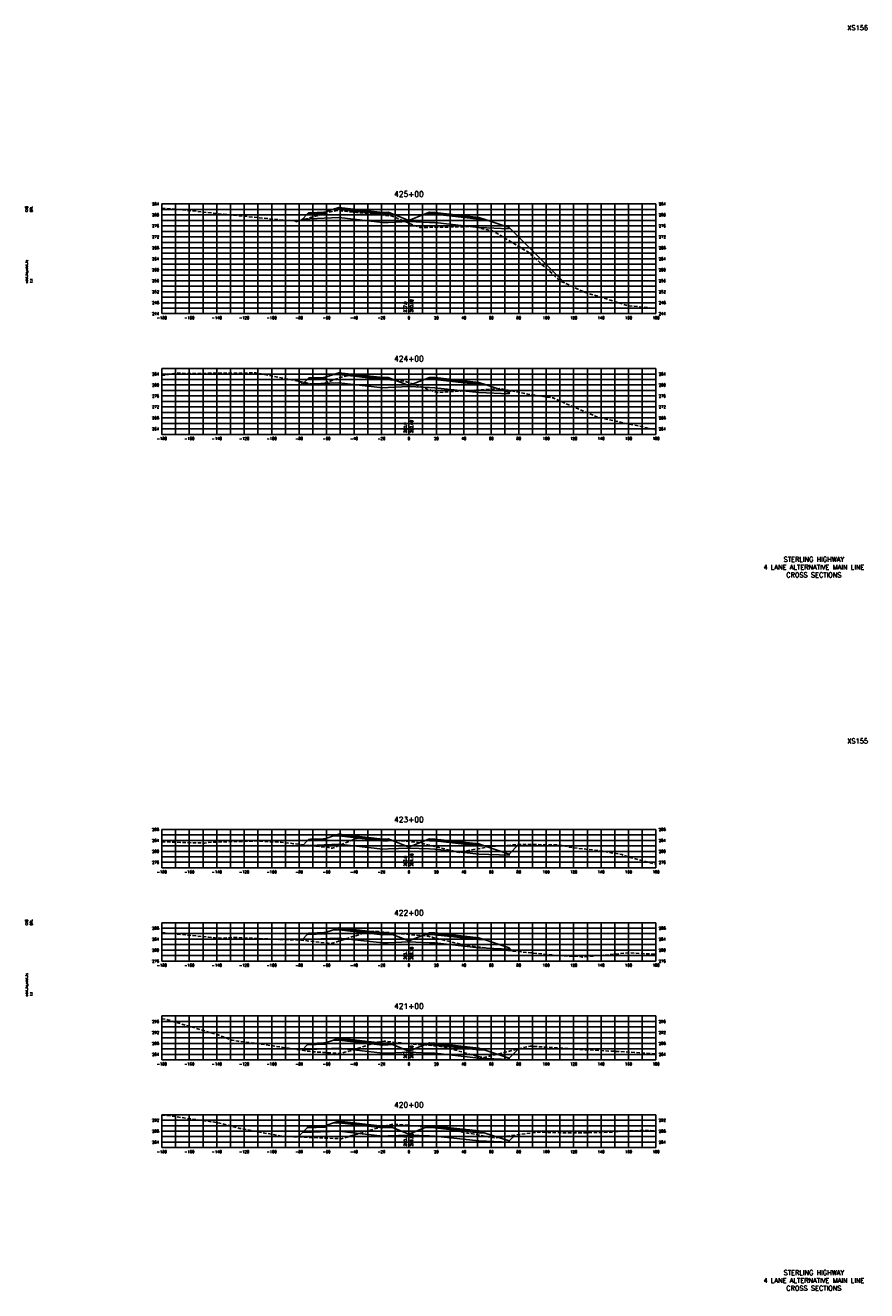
# Model space of a CAD drawing. Extents: x 37 to 9410, y 16 to 8218.
# Tile 90 of 110: x 6607 to 7220, y 5216 to 6138. Entities that reach past the tile are written whole.
import ezdxf
from ezdxf.enums import TextEntityAlignment as Align

# ---------------------------------------------------------------- set-up
doc = ezdxf.new("R2010")
doc.units = 0
doc.header["$LTSCALE"] = 20
doc.header["$MEASUREMENT"] = 0
doc.linetypes.add('HIDDEN_050%', pattern=[0.1875, 0.125, -0.0625])
for name, color, linetype in [('S-AT-TXT175', 6, 'Continuous'), ('S-AT-TXT80', 1, 'Continuous'), ('XDATUM', 3, 'Continuous'), ('XEG', 1, 'HIDDEN_050%'), ('XFG', 2, 'Continuous'), ('XGRID', 251, 'Continuous'), ('XGRIDT', 2, 'Continuous'), ('XREF-BORDER', 7, 'Continuous')]:
    doc.layers.add(name, color=color, linetype=linetype)
doc.styles.add('L100', font='simplex.shx', dxfattribs={"height": 2})
doc.styles.add('L175', font='ROMANSM.shx', dxfattribs={"height": 3.5})
doc.styles.add('L80', font='ROMANSM.shx', dxfattribs={"height": 1.6})

# ---------------------------------------------------------------- blocks, each defined once
blk = doc.blocks.new('03025_00_att1')
at = {"layer": 'S-AT-TXT175', "style": 'L175'}
for tag, p in [('NUM', (32.402, 20.822)), ('LINE1', (30.64, 1.444)), ('LINE2', (30.64, 1.161)), ('LINE3', (30.64, 0.877))]:
    blk.add_attdef(tag, text='', height=0.175, dxfattribs=at).set_placement(p, align=Align.CENTER)
at = {"layer": 'S-AT-TXT80', "style": 'L80'}
for tag, p in [('DESIGNED', (2.094, 14.201)), ('CHECKED', (2.265, 14.201)), ('DRAFTED', (2.436, 14.201)), ('PCTB', (2.094, 11.605)), ('PSCALE', (2.265, 11.605)), ('PVIEW', (2.436, 11.605))]:
    blk.add_attdef(tag, p, '', height=0.08, rotation=90, dxfattribs=at)

msp = doc.modelspace()

# ---------------------------------------------------------------- linework, layer by layer
at = {"layer": 'XDATUM', "flags": 128}
for points in [[(6807.6, 5996.08), (6808.46, 5996.94), (6835.05, 5998), (6867.05, 5994.42), (6871.05, 5994.58), (6886.05, 5995.18), (6901.05, 5994.58), (6905.05, 5994.42), (6937.05, 5990.84), (6959.05, 5989.96), (6959.05, 5990.84), (6999.52, 5950.37)], [(6806.46, 5878.54), (6808.46, 5876.54), (6835.05, 5877.6), (6867.05, 5874.02), (6871.05, 5874.18), (6886.05, 5874.78), (6901.05, 5874.18), (6905.05, 5874.02), (6937.05, 5870.44), (6959.05, 5869.56), (6959.05, 5870.44), (6960.37, 5871.76)], [(6807.6, 5540.99), (6808.46, 5540.14), (6835.05, 5541.2), (6867.05, 5537.62), (6871.05, 5537.78), (6886.05, 5538.38), (6901.05, 5537.78), (6905.05, 5537.62), (6937.05, 5534.04), (6959.05, 5533.16), (6959.05, 5534.04), (6965.94, 5540.93)], [(6807.97, 5471.25), (6808.46, 5471.74), (6835.05, 5472.8), (6867.05, 5469.22), (6871.05, 5469.38), (6886.05, 5469.98), (6901.05, 5469.38), (6905.05, 5469.22), (6937.05, 5465.64), (6959.05, 5464.76), (6959.05, 5465.64), (6961.41, 5463.28)], [(6808.12, 5391), (6808.46, 5391.34), (6835.05, 5392.4), (6867.05, 5388.82), (6871.05, 5388.98), (6886.05, 5389.58), (6901.05, 5388.98), (6905.05, 5388.82), (6937.05, 5385.24), (6959.05, 5384.36), (6959.05, 5385.24), (6965.81, 5392)], [(6805.35, 5327.83), (6808.46, 5330.94), (6835.05, 5332), (6867.05, 5328.42), (6871.05, 5328.58), (6886.05, 5329.18), (6901.05, 5328.58), (6905.05, 5328.42), (6937.05, 5324.84), (6959.05, 5323.96), (6959.05, 5324.84), (6963.34, 5329.14)]]:
    msp.add_lwpolyline(points, dxfattribs=at)
at = {"layer": 'XEG', "flags": 128}
for points in [[(6706.05, 6004.94), (6720.67, 6003.75), (6750.89, 6000.49), (6795.44, 5996.1), (6803.22, 5995.57), (6803.64, 5994.94), (6823.29, 6000.62), (6828.04, 6002), (6830.04, 6002.57), (6834.1, 6003.12), (6834.44, 6003.17), (6853.04, 6001.2), (6853.82, 6001.12), (6854.54, 6001.05), (6873.87, 5999.14), (6873.9, 5999.12), (6875.92, 5998.14), (6886.05, 5994), (6887.06, 5993.59), (6893.84, 5990.83), (6895.69, 5990.82), (6932.44, 5991.49), (6947.18, 5988.28), (6972.92, 5972.93), (6996.26, 5951.9), (7013.4, 5943.9), (7045.33, 5933.89), (7066.05, 5931.88)], [(6706.05, 5882.86), (6717.04, 5884.71), (6724.82, 5884.43), (6738.37, 5884.49), (6774.55, 5884.79), (6816.12, 5876.64), (6820.71, 5875.86), (6822, 5876.33), (6837.83, 5882.07), (6838.17, 5882.11), (6842.9, 5882.9), (6843.93, 5882.79), (6862.61, 5880.87), (6863.1, 5880.82), (6878.38, 5879.19), (6882.26, 5878.78), (6882.39, 5878.77), (6885.72, 5877.86), (6885.76, 5877.85), (6886.01, 5877.77), (6886.05, 5877.76), (6906.65, 5870.49), (6908.36, 5870.62), (6923.72, 5871.52), (6951.93, 5873.45), (6973.45, 5869.14), (6991.08, 5866.54), (7023.17, 5852.61), (7056.34, 5845.41), (7066.05, 5843.25)], [(6706.05, 5543.02), (6720.56, 5542.51), (6737.05, 5542.06), (6742.48, 5542.66), (6775.06, 5543.57), (6793.03, 5542.61), (6827.78, 5538.75), (6830.2, 5538.23), (6847.46, 5545.35), (6847.53, 5545.38), (6847.56, 5545.39), (6847.57, 5545.39), (6848.42, 5545.55), (6851.89, 5546.18), (6851.99, 5546.19), (6869.94, 5544.37), (6871.63, 5544.22), (6886.05, 5543.19), (6890.03, 5542.9), (6891.39, 5542.8), (6895.24, 5541.91), (6895.53, 5541.85), (6897.64, 5541.28), (6900.73, 5540.54), (6922.37, 5535.28), (6925.96, 5536.03), (6944.67, 5539.38), (6965.12, 5540.93), (6995.21, 5540.83), (7003.13, 5539), (7027.15, 5536.19), (7041.14, 5533.61), (7045.76, 5531.98), (7066.05, 5526.59)], [(6706.05, 5476.85), (6739.98, 5473.42), (6744.86, 5472.84), (6748.41, 5472.7), (6754.78, 5472.98), (6759.06, 5473.17), (6795.23, 5471.65), (6806.33, 5471.45), (6827.19, 5468.99), (6829.4, 5468.76), (6847.32, 5474.53), (6855.75, 5477.15), (6855.88, 5477.17), (6860.78, 5477.84), (6861.65, 5477.75), (6880.13, 5475.88), (6886.05, 5475.37), (6898.08, 5474.32), (6900.05, 5474.15), (6903.12, 5473.38), (6903.5, 5473.31), (6906.02, 5472.59), (6929.17, 5467.09), (6932.4, 5466.88), (6960.98, 5463.32), (7001.93, 5459.45), (7009.55, 5459.52), (7012.54, 5458.92), (7046.6, 5462.04), (7064.09, 5461.02), (7066.05, 5460.91)], [(6706.05, 5413.93), (6708.87, 5413.6), (6746.98, 5402.19), (6757.04, 5398.33), (6761.62, 5397.53), (6773.89, 5396.2), (6814.38, 5390.04), (6836.29, 5388.61), (6836.45, 5388.6), (6839.45, 5389.53), (6863.33, 5396.9), (6863.47, 5396.92), (6867.92, 5397.61), (6868.88, 5397.52), (6886.05, 5395.83), (6887.73, 5395.66), (6905.44, 5394.19), (6907.49, 5394.02), (6910.97, 5393.5), (6911.51, 5393.43), (6936.19, 5386.51), (6940.27, 5385.66), (6941.62, 5385.85), (6972.66, 5393.74), (6974.45, 5394.01), (6978.4, 5393.69), (7025.41, 5390.72), (7046.93, 5389.67), (7066.05, 5388.35)], [(6706.05, 5343.41), (6708.64, 5343.64), (6748.34, 5337.96), (6762.82, 5334.04), (6793.41, 5328.35), (6817.01, 5327.33), (6835.56, 5326.58), (6837.04, 5326.5), (6850.61, 5330.53), (6870.58, 5336.41), (6870.79, 5336.45), (6875.05, 5337.21), (6876.41, 5337.09), (6886.05, 5336.23), (6894.66, 5335.45), (6911.96, 5333.88), (6914.38, 5333.65), (6918.51, 5332.62), (6919.06, 5332.43), (6943.83, 5327.91), (6948.8, 5327), (6959.93, 5328.68), (6979.58, 5331.29), (7006.79, 5330.7), (7033.77, 5331.25), (7042.35, 5332.08), (7058.74, 5332.49), (7066.05, 5332.25)]]:
    msp.add_lwpolyline(points, dxfattribs=at)
at = {"layer": 'XFG', "flags": 128}
for points in [[(6808.46, 5996.94), (6808.46, 5996.94), (6807.6, 5996.08)], [(6886.05, 5995.92), (6874.1, 6000.7), (6871.05, 6000.58), (6867.05, 6000.42), (6835.05, 6004), (6830.48, 6003.82), (6825.05, 6002.01), (6825.05, 6001.01), (6812.01, 6000.49), (6808.46, 5996.94), (6835.05, 5998), (6867.05, 5994.42), (6871.05, 5994.58), (6886.05, 5995.18), (6886.05, 5995.92)], [(6825.05, 6002.01), (6824.05, 6001.97), (6824.05, 6001.63), (6814.05, 6001.23), (6814.05, 6001.57), (6813.05, 6001.53), (6812.01, 6000.49), (6825.05, 6001.01), (6825.05, 6002.01)], [(6824.05, 6001.97), (6814.05, 6001.57), (6814.05, 6001.23), (6824.05, 6001.63), (6824.05, 6001.97)], [(6871.05, 6000.92), (6867.05, 6000.76), (6835.05, 6004.34), (6835.05, 6005.34), (6830.48, 6003.82), (6835.05, 6004), (6867.05, 6000.42), (6871.05, 6000.58), (6874.1, 6000.7), (6871.05, 6001.92), (6871.05, 6000.92)], [(6871.05, 6001.92), (6867.05, 6001.76), (6835.05, 6005.34), (6835.05, 6005), (6867.05, 6001.42), (6871.05, 6001.58), (6871.05, 6001.92)], [(6871.05, 6001.58), (6867.05, 6001.42), (6835.05, 6005), (6835.05, 6004.34), (6867.05, 6000.76), (6871.05, 6000.92), (6871.05, 6001.58)], [(6886.05, 5995.92), (6898, 6000.7), (6901.05, 6000.58), (6905.05, 6000.42), (6937.05, 5996.84), (6941.62, 5996.65), (6959.05, 5990.84), (6959.05, 5989.96), (6937.05, 5990.84), (6905.05, 5994.42), (6901.05, 5994.58), (6886.05, 5995.18)], [(6901.05, 6001.92), (6898, 6000.7), (6901.05, 6000.58), (6905.05, 6000.42), (6937.05, 5996.84), (6941.62, 5996.65), (6937.05, 5998.18), (6937.05, 5997.18), (6905.05, 6000.76), (6901.05, 6000.92), (6901.05, 6001.92)], [(6901.05, 6001.92), (6901.05, 6001.58), (6905.05, 6001.42), (6937.05, 5997.84), (6937.05, 5998.18), (6905.05, 6001.76), (6901.05, 6001.92)], [(6901.05, 6001.58), (6901.05, 6000.92), (6905.05, 6000.76), (6937.05, 5997.18), (6937.05, 5997.84), (6905.05, 6001.42), (6901.05, 6001.58)], [(6959.05, 5990.84), (6959.05, 5990.84), (6999.52, 5950.37)], [(6808.46, 5876.54), (6808.46, 5876.54), (6806.46, 5878.54)], [(6886.05, 5875.52), (6874.1, 5880.3), (6871.05, 5880.18), (6867.05, 5880.02), (6835.05, 5883.6), (6830.48, 5883.42), (6825.05, 5881.61), (6825.05, 5880.61), (6812.01, 5880.09), (6808.46, 5876.54), (6835.05, 5877.6), (6867.05, 5874.02), (6871.05, 5874.18), (6886.05, 5874.78), (6886.05, 5875.52)], [(6825.05, 5881.61), (6824.05, 5881.57), (6824.05, 5881.23), (6814.05, 5880.83), (6814.05, 5881.17), (6813.05, 5881.13), (6812.01, 5880.09), (6825.05, 5880.61), (6825.05, 5881.61)], [(6824.05, 5881.57), (6814.05, 5881.17), (6814.05, 5880.83), (6824.05, 5881.23), (6824.05, 5881.57)], [(6871.05, 5880.52), (6867.05, 5880.36), (6835.05, 5883.94), (6835.05, 5884.94), (6830.48, 5883.42), (6835.05, 5883.6), (6867.05, 5880.02), (6871.05, 5880.18), (6874.1, 5880.3), (6871.05, 5881.52), (6871.05, 5880.52)], [(6871.05, 5881.52), (6867.05, 5881.36), (6835.05, 5884.94), (6835.05, 5884.6), (6867.05, 5881.02), (6871.05, 5881.18), (6871.05, 5881.52)], [(6871.05, 5881.18), (6867.05, 5881.02), (6835.05, 5884.6), (6835.05, 5883.94), (6867.05, 5880.36), (6871.05, 5880.52), (6871.05, 5881.18)], [(6886.05, 5875.52), (6898, 5880.3), (6901.05, 5880.18), (6905.05, 5880.02), (6937.05, 5876.44), (6941.62, 5876.25), (6959.05, 5870.44), (6959.05, 5869.56), (6937.05, 5870.44), (6905.05, 5874.02), (6901.05, 5874.18), (6886.05, 5874.78)], [(6901.05, 5881.52), (6898, 5880.3), (6901.05, 5880.18), (6905.05, 5880.02), (6937.05, 5876.44), (6941.62, 5876.25), (6937.05, 5877.78), (6937.05, 5876.78), (6905.05, 5880.36), (6901.05, 5880.52), (6901.05, 5881.52)], [(6901.05, 5881.52), (6901.05, 5881.18), (6905.05, 5881.02), (6937.05, 5877.44), (6937.05, 5877.78), (6905.05, 5881.36), (6901.05, 5881.52)], [(6901.05, 5881.18), (6901.05, 5880.52), (6905.05, 5880.36), (6937.05, 5876.78), (6937.05, 5877.44), (6905.05, 5881.02), (6901.05, 5881.18)], [(6959.05, 5870.44), (6959.05, 5870.44), (6960.37, 5871.76)], [(6886.05, 5539.12), (6874.1, 5543.9), (6871.05, 5543.78), (6867.05, 5543.62), (6835.05, 5547.2), (6830.48, 5547.02), (6825.05, 5545.21), (6825.05, 5544.21), (6812.01, 5543.69), (6808.46, 5540.14), (6835.05, 5541.2), (6867.05, 5537.62), (6871.05, 5537.78), (6886.05, 5538.38), (6886.05, 5539.12)], [(6825.05, 5545.21), (6824.05, 5545.17), (6824.05, 5544.83), (6814.05, 5544.43), (6814.05, 5544.77), (6813.05, 5544.73), (6812.01, 5543.69), (6825.05, 5544.21), (6825.05, 5545.21)], [(6824.05, 5545.17), (6814.05, 5544.77), (6814.05, 5544.43), (6824.05, 5544.83), (6824.05, 5545.17)], [(6871.05, 5544.12), (6867.05, 5543.96), (6835.05, 5547.54), (6835.05, 5548.54), (6830.48, 5547.02), (6835.05, 5547.2), (6867.05, 5543.62), (6871.05, 5543.78), (6874.1, 5543.9), (6871.05, 5545.12), (6871.05, 5544.12)], [(6871.05, 5545.12), (6867.05, 5544.96), (6835.05, 5548.54), (6835.05, 5548.2), (6867.05, 5544.62), (6871.05, 5544.78), (6871.05, 5545.12)], [(6871.05, 5544.78), (6867.05, 5544.62), (6835.05, 5548.2), (6835.05, 5547.54), (6867.05, 5543.96), (6871.05, 5544.12), (6871.05, 5544.78)], [(6901.05, 5545.12), (6898, 5543.9), (6901.05, 5543.78), (6905.05, 5543.62), (6937.05, 5540.04), (6941.62, 5539.85), (6937.05, 5541.38), (6937.05, 5540.38), (6905.05, 5543.96), (6901.05, 5544.12), (6901.05, 5545.12)], [(6901.05, 5545.12), (6901.05, 5544.78), (6905.05, 5544.62), (6937.05, 5541.04), (6937.05, 5541.38), (6905.05, 5544.96), (6901.05, 5545.12)], [(6901.05, 5544.78), (6901.05, 5544.12), (6905.05, 5543.96), (6937.05, 5540.38), (6937.05, 5541.04), (6905.05, 5544.62), (6901.05, 5544.78)], [(6808.46, 5540.14), (6808.46, 5540.14), (6807.6, 5540.99)], [(6886.05, 5539.12), (6898, 5543.9), (6901.05, 5543.78), (6905.05, 5543.62), (6937.05, 5540.04), (6941.62, 5539.85), (6959.05, 5534.04), (6959.05, 5533.16), (6937.05, 5534.04), (6905.05, 5537.62), (6901.05, 5537.78), (6886.05, 5538.38)], [(6959.05, 5534.04), (6959.05, 5534.04), (6965.94, 5540.93)], [(6871.05, 5475.72), (6867.05, 5475.56), (6835.05, 5479.14), (6835.05, 5480.14), (6830.48, 5478.62), (6835.05, 5478.8), (6867.05, 5475.22), (6871.05, 5475.38), (6874.1, 5475.5), (6871.05, 5476.72), (6871.05, 5475.72)], [(6871.05, 5476.72), (6867.05, 5476.56), (6835.05, 5480.14), (6835.05, 5479.8), (6867.05, 5476.22), (6871.05, 5476.38), (6871.05, 5476.72)], [(6871.05, 5476.38), (6867.05, 5476.22), (6835.05, 5479.8), (6835.05, 5479.14), (6867.05, 5475.56), (6871.05, 5475.72), (6871.05, 5476.38)], [(6808.46, 5471.74), (6808.46, 5471.74), (6807.97, 5471.25)], [(6886.05, 5470.72), (6874.1, 5475.5), (6871.05, 5475.38), (6867.05, 5475.22), (6835.05, 5478.8), (6830.48, 5478.62), (6825.05, 5476.81), (6825.05, 5475.81), (6812.01, 5475.29), (6808.46, 5471.74), (6835.05, 5472.8), (6867.05, 5469.22), (6871.05, 5469.38), (6886.05, 5469.98), (6886.05, 5470.72)], [(6825.05, 5476.81), (6824.05, 5476.77), (6824.05, 5476.43), (6814.05, 5476.03), (6814.05, 5476.37), (6813.05, 5476.33), (6812.01, 5475.29), (6825.05, 5475.81), (6825.05, 5476.81)], [(6824.05, 5476.77), (6814.05, 5476.37), (6814.05, 5476.03), (6824.05, 5476.43), (6824.05, 5476.77)], [(6886.05, 5470.72), (6898, 5475.5), (6901.05, 5475.38), (6905.05, 5475.22), (6937.05, 5471.64), (6941.62, 5471.45), (6959.05, 5465.64), (6959.05, 5464.76), (6937.05, 5465.64), (6905.05, 5469.22), (6901.05, 5469.38), (6886.05, 5469.98)], [(6901.05, 5476.72), (6898, 5475.5), (6901.05, 5475.38), (6905.05, 5475.22), (6937.05, 5471.64), (6941.62, 5471.45), (6937.05, 5472.98), (6937.05, 5471.98), (6905.05, 5475.56), (6901.05, 5475.72), (6901.05, 5476.72)], [(6901.05, 5476.72), (6901.05, 5476.38), (6905.05, 5476.22), (6937.05, 5472.64), (6937.05, 5472.98), (6905.05, 5476.56), (6901.05, 5476.72)], [(6901.05, 5476.38), (6901.05, 5475.72), (6905.05, 5475.56), (6937.05, 5471.98), (6937.05, 5472.64), (6905.05, 5476.22), (6901.05, 5476.38)], [(6959.05, 5465.64), (6959.05, 5465.64), (6961.41, 5463.28)], [(6886.05, 5390.32), (6874.1, 5395.1), (6871.05, 5394.98), (6867.05, 5394.82), (6835.05, 5398.4), (6830.48, 5398.22), (6825.05, 5396.41), (6825.05, 5395.41), (6812.01, 5394.89), (6808.46, 5391.34), (6835.05, 5392.4), (6867.05, 5388.82), (6871.05, 5388.98), (6886.05, 5389.58), (6886.05, 5390.32)], [(6871.05, 5395.32), (6867.05, 5395.16), (6835.05, 5398.74), (6835.05, 5399.74), (6830.48, 5398.22), (6835.05, 5398.4), (6867.05, 5394.82), (6871.05, 5394.98), (6874.1, 5395.1), (6871.05, 5396.32), (6871.05, 5395.32)], [(6871.05, 5396.32), (6867.05, 5396.16), (6835.05, 5399.74), (6835.05, 5399.4), (6867.05, 5395.82), (6871.05, 5395.98), (6871.05, 5396.32)], [(6871.05, 5395.98), (6867.05, 5395.82), (6835.05, 5399.4), (6835.05, 5398.74), (6867.05, 5395.16), (6871.05, 5395.32), (6871.05, 5395.98)], [(6808.46, 5391.34), (6808.46, 5391.34), (6808.12, 5391)], [(6825.05, 5396.41), (6824.05, 5396.37), (6824.05, 5396.03), (6814.05, 5395.63), (6814.05, 5395.97), (6813.05, 5395.93), (6812.01, 5394.89), (6825.05, 5395.41), (6825.05, 5396.41)], [(6824.05, 5396.37), (6814.05, 5395.97), (6814.05, 5395.63), (6824.05, 5396.03), (6824.05, 5396.37)], [(6886.05, 5390.32), (6898, 5395.1), (6901.05, 5394.98), (6905.05, 5394.82), (6937.05, 5391.24), (6941.62, 5391.05), (6959.05, 5385.24), (6959.05, 5384.36), (6937.05, 5385.24), (6905.05, 5388.82), (6901.05, 5388.98), (6886.05, 5389.58)], [(6901.05, 5396.32), (6898, 5395.1), (6901.05, 5394.98), (6905.05, 5394.82), (6937.05, 5391.24), (6941.62, 5391.05), (6937.05, 5392.58), (6937.05, 5391.58), (6905.05, 5395.16), (6901.05, 5395.32), (6901.05, 5396.32)], [(6901.05, 5396.32), (6901.05, 5395.98), (6905.05, 5395.82), (6937.05, 5392.24), (6937.05, 5392.58), (6905.05, 5396.16), (6901.05, 5396.32)], [(6901.05, 5395.98), (6901.05, 5395.32), (6905.05, 5395.16), (6937.05, 5391.58), (6937.05, 5392.24), (6905.05, 5395.82), (6901.05, 5395.98)], [(6959.05, 5385.24), (6959.05, 5385.24), (6965.81, 5392)], [(6886.05, 5329.92), (6874.1, 5334.7), (6871.05, 5334.58), (6867.05, 5334.42), (6835.05, 5338), (6830.48, 5337.82), (6825.05, 5336.01), (6825.05, 5335.01), (6812.01, 5334.49), (6808.46, 5330.94), (6835.05, 5332), (6867.05, 5328.42), (6871.05, 5328.58), (6886.05, 5329.18), (6886.05, 5329.92)], [(6825.05, 5336.01), (6824.05, 5335.97), (6824.05, 5335.63), (6814.05, 5335.23), (6814.05, 5335.57), (6813.05, 5335.53), (6812.01, 5334.49), (6825.05, 5335.01), (6825.05, 5336.01)], [(6824.05, 5335.97), (6814.05, 5335.57), (6814.05, 5335.23), (6824.05, 5335.63), (6824.05, 5335.97)], [(6871.05, 5334.92), (6867.05, 5334.76), (6835.05, 5338.34), (6835.05, 5339.34), (6830.48, 5337.82), (6835.05, 5338), (6867.05, 5334.42), (6871.05, 5334.58), (6874.1, 5334.7), (6871.05, 5335.92), (6871.05, 5334.92)], [(6871.05, 5335.92), (6867.05, 5335.76), (6835.05, 5339.34), (6835.05, 5339), (6867.05, 5335.42), (6871.05, 5335.58), (6871.05, 5335.92)], [(6871.05, 5335.58), (6867.05, 5335.42), (6835.05, 5339), (6835.05, 5338.34), (6867.05, 5334.76), (6871.05, 5334.92), (6871.05, 5335.58)], [(6886.05, 5329.92), (6898, 5334.7), (6901.05, 5334.58), (6905.05, 5334.42), (6937.05, 5330.84), (6941.62, 5330.65), (6959.05, 5324.84), (6959.05, 5323.96), (6937.05, 5324.84), (6905.05, 5328.42), (6901.05, 5328.58), (6886.05, 5329.18)], [(6901.05, 5335.92), (6898, 5334.7), (6901.05, 5334.58), (6905.05, 5334.42), (6937.05, 5330.84), (6941.62, 5330.65), (6937.05, 5332.18), (6937.05, 5331.18), (6905.05, 5334.76), (6901.05, 5334.92), (6901.05, 5335.92)], [(6901.05, 5335.92), (6901.05, 5335.58), (6905.05, 5335.42), (6937.05, 5331.84), (6937.05, 5332.18), (6905.05, 5335.76), (6901.05, 5335.92)], [(6901.05, 5335.58), (6901.05, 5334.92), (6905.05, 5334.76), (6937.05, 5331.18), (6937.05, 5331.84), (6905.05, 5335.42), (6901.05, 5335.58)], [(6808.46, 5330.94), (6808.46, 5330.94), (6805.35, 5327.83)], [(6959.05, 5324.84), (6959.05, 5324.84), (6963.34, 5329.14)]]:
    msp.add_lwpolyline(points, dxfattribs=at)
at = {"layer": 'XGRID'}
for p, q in [((6706.05, 5928), (6706.05, 6008)), ((6706.05, 6008), (7066.05, 6008)), ((6716.05, 5928), (6716.05, 6008)), ((6726.05, 5928), (6726.05, 6008)), ((6736.05, 5928), (6736.05, 6008)), ((6746.05, 5928), (6746.05, 6008)), ((6756.05, 5928), (6756.05, 6008)), ((6766.05, 5928), (6766.05, 6008)), ((6776.05, 5928), (6776.05, 6008)), ((6786.05, 5928), (6786.05, 6008)), ((6796.05, 5928), (6796.05, 6008)), ((6806.05, 5928), (6806.05, 6008)), ((6816.05, 5928), (6816.05, 6008)), ((6826.05, 5928), (6826.05, 6008)), ((6836.05, 5928), (6836.05, 6008)), ((6846.05, 5928), (6846.05, 6008)), ((6856.05, 5928), (6856.05, 6008)), ((6866.05, 5928), (6866.05, 6008)), ((6876.05, 5928), (6876.05, 6008)), ((6886.05, 5928), (6886.05, 6008)), ((6896.05, 5928), (6896.05, 6008)), ((6906.05, 5928), (6906.05, 6008)), ((6916.05, 5928), (6916.05, 6008)), ((6926.05, 5928), (6926.05, 6008)), ((6936.05, 5928), (6936.05, 6008)), ((6946.05, 5928), (6946.05, 6008)), ((6956.05, 5928), (6956.05, 6008)), ((6966.05, 5928), (6966.05, 6008)), ((6976.05, 5928), (6976.05, 6008)), ((6986.05, 5928), (6986.05, 6008)), ((6996.05, 5928), (6996.05, 6008)), ((7006.05, 5928), (7006.05, 6008)), ((7016.05, 5928), (7016.05, 6008)), ((7026.05, 5928), (7026.05, 6008)), ((7036.05, 5928), (7036.05, 6008)), ((7046.05, 5928), (7046.05, 6008)), ((7056.05, 5928), (7056.05, 6008)), ((7066.05, 5928), (7066.05, 6008)), ((6706.05, 6004), (7066.05, 6004)), ((6706.05, 6000), (7066.05, 6000)), ((6706.05, 5996), (7066.05, 5996)), ((6706.05, 5992), (7066.05, 5992)), ((6706.05, 5988), (7066.05, 5988)), ((6706.05, 5984), (7066.05, 5984)), ((6706.05, 5980), (7066.05, 5980)), ((6706.05, 5976), (7066.05, 5976)), ((6706.05, 5972), (7066.05, 5972)), ((6706.05, 5968), (7066.05, 5968)), ((6706.05, 5964), (7066.05, 5964)), ((6706.05, 5960), (7066.05, 5960)), ((6706.05, 5956), (7066.05, 5956)), ((6706.05, 5952), (7066.05, 5952)), ((6706.05, 5948), (7066.05, 5948)), ((6706.05, 5944), (7066.05, 5944)), ((6706.05, 5940), (7066.05, 5940)), ((6706.05, 5936), (7066.05, 5936)), ((6706.05, 5932), (7066.05, 5932)), ((6706.05, 5928), (7066.05, 5928)), ((6706.05, 5840), (6706.05, 5888)), ((6706.05, 5888), (7066.05, 5888)), ((6716.05, 5840), (6716.05, 5888)), ((6726.05, 5840), (6726.05, 5888)), ((6736.05, 5840), (6736.05, 5888)), ((6746.05, 5840), (6746.05, 5888)), ((6756.05, 5840), (6756.05, 5888)), ((6766.05, 5840), (6766.05, 5888)), ((6776.05, 5840), (6776.05, 5888)), ((6786.05, 5840), (6786.05, 5888)), ((6796.05, 5840), (6796.05, 5888)), ((6806.05, 5840), (6806.05, 5888)), ((6816.05, 5840), (6816.05, 5888)), ((6826.05, 5840), (6826.05, 5888)), ((6836.05, 5840), (6836.05, 5888)), ((6846.05, 5840), (6846.05, 5888)), ((6856.05, 5840), (6856.05, 5888)), ((6866.05, 5840), (6866.05, 5888)), ((6876.05, 5840), (6876.05, 5888)), ((6886.05, 5840), (6886.05, 5888)), ((6896.05, 5840), (6896.05, 5888)), ((6906.05, 5840), (6906.05, 5888)), ((6916.05, 5840), (6916.05, 5888)), ((6926.05, 5840), (6926.05, 5888)), ((6936.05, 5840), (6936.05, 5888)), ((6946.05, 5840), (6946.05, 5888)), ((6956.05, 5840), (6956.05, 5888)), ((6966.05, 5840), (6966.05, 5888)), ((6976.05, 5840), (6976.05, 5888)), ((6986.05, 5840), (6986.05, 5888)), ((6996.05, 5840), (6996.05, 5888)), ((7006.05, 5840), (7006.05, 5888)), ((7016.05, 5840), (7016.05, 5888)), ((7026.05, 5840), (7026.05, 5888)), ((7036.05, 5840), (7036.05, 5888)), ((7046.05, 5840), (7046.05, 5888)), ((7056.05, 5840), (7056.05, 5888)), ((7066.05, 5840), (7066.05, 5888)), ((6706.05, 5884), (7066.05, 5884)), ((6706.05, 5880), (7066.05, 5880)), ((6706.05, 5876), (7066.05, 5876)), ((6706.05, 5872), (7066.05, 5872)), ((6706.05, 5868), (7066.05, 5868)), ((6706.05, 5864), (7066.05, 5864)), ((6706.05, 5860), (7066.05, 5860)), ((6706.05, 5856), (7066.05, 5856)), ((6706.05, 5852), (7066.05, 5852)), ((6706.05, 5848), (7066.05, 5848)), ((6706.05, 5844), (7066.05, 5844)), ((6706.05, 5840), (7066.05, 5840)), ((6706.05, 5524), (6706.05, 5552)), ((6706.05, 5552), (7066.05, 5552)), ((6706.05, 5548), (7066.05, 5548)), ((6716.05, 5524), (6716.05, 5552)), ((6726.05, 5524), (6726.05, 5552)), ((6736.05, 5524), (6736.05, 5552)), ((6746.05, 5524), (6746.05, 5552)), ((6756.05, 5524), (6756.05, 5552)), ((6766.05, 5524), (6766.05, 5552)), ((6776.05, 5524), (6776.05, 5552)), ((6786.05, 5524), (6786.05, 5552)), ((6796.05, 5524), (6796.05, 5552)), ((6806.05, 5524), (6806.05, 5552)), ((6816.05, 5524), (6816.05, 5552)), ((6826.05, 5524), (6826.05, 5552)), ((6836.05, 5524), (6836.05, 5552)), ((6846.05, 5524), (6846.05, 5552)), ((6856.05, 5524), (6856.05, 5552)), ((6866.05, 5524), (6866.05, 5552)), ((6876.05, 5524), (6876.05, 5552)), ((6886.05, 5524), (6886.05, 5552)), ((6896.05, 5524), (6896.05, 5552)), ((6906.05, 5524), (6906.05, 5552)), ((6916.05, 5524), (6916.05, 5552)), ((6926.05, 5524), (6926.05, 5552)), ((6936.05, 5524), (6936.05, 5552)), ((6946.05, 5524), (6946.05, 5552)), ((6956.05, 5524), (6956.05, 5552)), ((6966.05, 5524), (6966.05, 5552)), ((6976.05, 5524), (6976.05, 5552)), ((6986.05, 5524), (6986.05, 5552)), ((6996.05, 5524), (6996.05, 5552)), ((7006.05, 5524), (7006.05, 5552)), ((7016.05, 5524), (7016.05, 5552)), ((7026.05, 5524), (7026.05, 5552)), ((7036.05, 5524), (7036.05, 5552)), ((7046.05, 5524), (7046.05, 5552)), ((7056.05, 5524), (7056.05, 5552)), ((7066.05, 5524), (7066.05, 5552)), ((6706.05, 5544), (7066.05, 5544)), ((6706.05, 5540), (7066.05, 5540)), ((6706.05, 5536), (7066.05, 5536)), ((6706.05, 5532), (7066.05, 5532)), ((6706.05, 5528), (7066.05, 5528)), ((6706.05, 5524), (7066.05, 5524)), ((6706.05, 5456), (6706.05, 5484)), ((6706.05, 5484), (7066.05, 5484)), ((6706.05, 5480), (7066.05, 5480)), ((6716.05, 5456), (6716.05, 5484)), ((6726.05, 5456), (6726.05, 5484)), ((6736.05, 5456), (6736.05, 5484)), ((6746.05, 5456), (6746.05, 5484)), ((6756.05, 5456), (6756.05, 5484)), ((6766.05, 5456), (6766.05, 5484)), ((6776.05, 5456), (6776.05, 5484)), ((6786.05, 5456), (6786.05, 5484)), ((6796.05, 5456), (6796.05, 5484)), ((6806.05, 5456), (6806.05, 5484)), ((6816.05, 5456), (6816.05, 5484)), ((6826.05, 5456), (6826.05, 5484)), ((6836.05, 5456), (6836.05, 5484)), ((6846.05, 5456), (6846.05, 5484)), ((6856.05, 5456), (6856.05, 5484)), ((6866.05, 5456), (6866.05, 5484)), ((6876.05, 5456), (6876.05, 5484)), ((6886.05, 5456), (6886.05, 5484)), ((6896.05, 5456), (6896.05, 5484)), ((6906.05, 5456), (6906.05, 5484)), ((6916.05, 5456), (6916.05, 5484)), ((6926.05, 5456), (6926.05, 5484)), ((6936.05, 5456), (6936.05, 5484)), ((6946.05, 5456), (6946.05, 5484)), ((6956.05, 5456), (6956.05, 5484)), ((6966.05, 5456), (6966.05, 5484)), ((6976.05, 5456), (6976.05, 5484)), ((6986.05, 5456), (6986.05, 5484)), ((6996.05, 5456), (6996.05, 5484)), ((7006.05, 5456), (7006.05, 5484)), ((7016.05, 5456), (7016.05, 5484)), ((7026.05, 5456), (7026.05, 5484)), ((7036.05, 5456), (7036.05, 5484)), ((7046.05, 5456), (7046.05, 5484)), ((7056.05, 5456), (7056.05, 5484)), ((7066.05, 5456), (7066.05, 5484)), ((6706.05, 5476), (7066.05, 5476)), ((6706.05, 5472), (7066.05, 5472)), ((6706.05, 5468), (7066.05, 5468)), ((6706.05, 5464), (7066.05, 5464)), ((6706.05, 5460), (7066.05, 5460)), ((6706.05, 5456), (7066.05, 5456)), ((6706.05, 5384), (6706.05, 5416)), ((6706.05, 5416), (7066.05, 5416)), ((6716.05, 5384), (6716.05, 5416)), ((6726.05, 5384), (6726.05, 5416)), ((6736.05, 5384), (6736.05, 5416)), ((6746.05, 5384), (6746.05, 5416)), ((6756.05, 5384), (6756.05, 5416)), ((6766.05, 5384), (6766.05, 5416)), ((6776.05, 5384), (6776.05, 5416)), ((6786.05, 5384), (6786.05, 5416)), ((6796.05, 5384), (6796.05, 5416)), ((6806.05, 5384), (6806.05, 5416)), ((6816.05, 5384), (6816.05, 5416)), ((6826.05, 5384), (6826.05, 5416)), ((6836.05, 5384), (6836.05, 5416)), ((6846.05, 5384), (6846.05, 5416)), ((6856.05, 5384), (6856.05, 5416)), ((6866.05, 5384), (6866.05, 5416)), ((6876.05, 5384), (6876.05, 5416)), ((6886.05, 5384), (6886.05, 5416)), ((6896.05, 5384), (6896.05, 5416)), ((6906.05, 5384), (6906.05, 5416)), ((6916.05, 5384), (6916.05, 5416)), ((6926.05, 5384), (6926.05, 5416)), ((6936.05, 5384), (6936.05, 5416)), ((6946.05, 5384), (6946.05, 5416)), ((6956.05, 5384), (6956.05, 5416)), ((6966.05, 5384), (6966.05, 5416)), ((6976.05, 5384), (6976.05, 5416)), ((6986.05, 5384), (6986.05, 5416)), ((6996.05, 5384), (6996.05, 5416)), ((7006.05, 5384), (7006.05, 5416)), ((7016.05, 5384), (7016.05, 5416)), ((7026.05, 5384), (7026.05, 5416)), ((7036.05, 5384), (7036.05, 5416)), ((7046.05, 5384), (7046.05, 5416)), ((7056.05, 5384), (7056.05, 5416)), ((7066.05, 5384), (7066.05, 5416)), ((6706.05, 5412), (7066.05, 5412)), ((6706.05, 5408), (7066.05, 5408)), ((6706.05, 5404), (7066.05, 5404)), ((6706.05, 5400), (7066.05, 5400)), ((6706.05, 5396), (7066.05, 5396)), ((6706.05, 5392), (7066.05, 5392)), ((6706.05, 5388), (7066.05, 5388)), ((6706.05, 5384), (7066.05, 5384)), ((6706.05, 5320), (6706.05, 5344)), ((6706.05, 5344), (7066.05, 5344)), ((6716.05, 5320), (6716.05, 5344)), ((6726.05, 5320), (6726.05, 5344)), ((6736.05, 5320), (6736.05, 5344)), ((6746.05, 5320), (6746.05, 5344)), ((6756.05, 5320), (6756.05, 5344)), ((6766.05, 5320), (6766.05, 5344)), ((6776.05, 5320), (6776.05, 5344)), ((6786.05, 5320), (6786.05, 5344)), ((6796.05, 5320), (6796.05, 5344)), ((6806.05, 5320), (6806.05, 5344)), ((6816.05, 5320), (6816.05, 5344)), ((6826.05, 5320), (6826.05, 5344)), ((6836.05, 5320), (6836.05, 5344)), ((6846.05, 5320), (6846.05, 5344)), ((6856.05, 5320), (6856.05, 5344)), ((6866.05, 5320), (6866.05, 5344)), ((6876.05, 5320), (6876.05, 5344)), ((6886.05, 5320), (6886.05, 5344)), ((6896.05, 5320), (6896.05, 5344)), ((6906.05, 5320), (6906.05, 5344)), ((6916.05, 5320), (6916.05, 5344)), ((6926.05, 5320), (6926.05, 5344)), ((6936.05, 5320), (6936.05, 5344)), ((6946.05, 5320), (6946.05, 5344)), ((6956.05, 5320), (6956.05, 5344)), ((6966.05, 5320), (6966.05, 5344)), ((6976.05, 5320), (6976.05, 5344)), ((6986.05, 5320), (6986.05, 5344)), ((6996.05, 5320), (6996.05, 5344)), ((7006.05, 5320), (7006.05, 5344)), ((7016.05, 5320), (7016.05, 5344)), ((7026.05, 5320), (7026.05, 5344)), ((7036.05, 5320), (7036.05, 5344)), ((7046.05, 5320), (7046.05, 5344)), ((7056.05, 5320), (7056.05, 5344)), ((7066.05, 5320), (7066.05, 5344)), ((6706.05, 5340), (7066.05, 5340)), ((6706.05, 5336), (7066.05, 5336)), ((6706.05, 5332), (7066.05, 5332)), ((6706.05, 5328), (7066.05, 5328)), ((6706.05, 5324), (7066.05, 5324)), ((6706.05, 5320), (7066.05, 5320))]:
    msp.add_line(p, q, dxfattribs=at)

# ---------------------------------------------------------------- block references
at = {"layer": 'XREF-BORDER'}
ref = msp.add_blockref('03025_00_att1', (6566.45, 5718.23), dxfattribs=dict(at, xscale=20, yscale=20, zscale=20))
ref.add_attrib('LINE1', 'STERLING HIGHWAY', dxfattribs={"layer": 'S-AT-TXT175', "height": 3.5, "style": 'L175'}).set_placement((7181.07, 5747.1), align=Align.CENTER)
ref.add_attrib('LINE2', '4 LANE ALTERNATIVE MAIN LINE', dxfattribs={"layer": 'S-AT-TXT175', "height": 3.5, "style": 'L175'}).set_placement((7181.07, 5741.44), align=Align.CENTER)
ref.add_attrib('LINE3', 'CROSS SECTIONS', dxfattribs={"layer": 'S-AT-TXT175', "height": 3.5, "style": 'L175'}).set_placement((7181.07, 5735.77), align=Align.CENTER)
ref.add_attrib('NUM', 'XS156', dxfattribs={"layer": 'S-AT-TXT175', "height": 3.5, "style": 'L175'}).set_placement((7213, 6134.66), align=Align.CENTER)
ref.add_attrib('DESIGNED', 'CAB', (6608.34, 6002.25), dxfattribs={"layer": 'S-AT-TXT80', "height": 1.6, "rotation": 90, "style": 'L80'})
ref.add_attrib('CHECKED', 'DRL', (6611.75, 6002.25), dxfattribs={"layer": 'S-AT-TXT80', "height": 1.6, "rotation": 90, "style": 'L80'})
ref.add_attrib('PCTB', 'adot_hs,adot_fs', (6608.34, 5950.32), dxfattribs={"layer": 'S-AT-TXT80', "height": 1.6, "rotation": 90, "style": 'L80'})
ref.add_attrib('PSCALE', '1:1', (6611.75, 5950.32), dxfattribs={"layer": 'S-AT-TXT80', "height": 1.6, "rotation": 90, "style": 'L80'})
ref = msp.add_blockref('03025_00_att1', (6566.45, 5198.23), dxfattribs=dict(at, xscale=20, yscale=20, zscale=20))
ref.add_attrib('LINE1', 'STERLING HIGHWAY', dxfattribs={"layer": 'S-AT-TXT175', "height": 3.5, "style": 'L175'}).set_placement((7181.07, 5227.1), align=Align.CENTER)
ref.add_attrib('LINE2', '4 LANE ALTERNATIVE MAIN LINE', dxfattribs={"layer": 'S-AT-TXT175', "height": 3.5, "style": 'L175'}).set_placement((7181.07, 5221.44), align=Align.CENTER)
ref.add_attrib('LINE3', 'CROSS SECTIONS', dxfattribs={"layer": 'S-AT-TXT175', "height": 3.5, "style": 'L175'}).set_placement((7181.07, 5215.77), align=Align.CENTER)
ref.add_attrib('NUM', 'XS155', dxfattribs={"layer": 'S-AT-TXT175', "height": 3.5, "style": 'L175'}).set_placement((7213, 5614.66), align=Align.CENTER)
ref.add_attrib('DESIGNED', 'CAB', (6608.34, 5482.25), dxfattribs={"layer": 'S-AT-TXT80', "height": 1.6, "rotation": 90, "style": 'L80'})
ref.add_attrib('CHECKED', 'DRL', (6611.75, 5482.25), dxfattribs={"layer": 'S-AT-TXT80', "height": 1.6, "rotation": 90, "style": 'L80'})
ref.add_attrib('PCTB', 'adot_hs,adot_fs', (6608.34, 5430.32), dxfattribs={"layer": 'S-AT-TXT80', "height": 1.6, "rotation": 90, "style": 'L80'})
ref.add_attrib('PSCALE', '1:1', (6611.75, 5430.32), dxfattribs={"layer": 'S-AT-TXT80', "height": 1.6, "rotation": 90, "style": 'L80'})

# ---------------------------------------------------------------- texts
at = {"layer": 'XGRIDT', "style": 'L100'}
for s, p in [('425+00', (6886.05, 6012)), ('424+00', (6886.05, 5892)), ('423+00', (6886.05, 5556)), ('422+00', (6886.05, 5488)), ('421+00', (6886.05, 5420)), ('420+00', (6886.05, 5348))]:
    msp.add_text(s, height=4, dxfattribs=at).set_placement(p, align=Align.BOTTOM_CENTER)
for s, p in [('284', (6704.05, 6008)), ('280', (6704.05, 6000)), ('276', (6704.05, 5992)), ('272', (6704.05, 5984)), ('268', (6704.05, 5976)), ('264', (6704.05, 5968)), ('260', (6704.05, 5960)), ('256', (6704.05, 5952)), ('252', (6704.05, 5944)), ('248', (6704.05, 5936)), ('244', (6704.05, 5928)), ('284', (6704.05, 5884)), ('280', (6704.05, 5876)), ('276', (6704.05, 5868)), ('272', (6704.05, 5860)), ('268', (6704.05, 5852)), ('264', (6704.05, 5844)), ('288', (6704.05, 5552)), ('284', (6704.05, 5544)), ('280', (6704.05, 5536)), ('276', (6704.05, 5528)), ('288', (6704.05, 5480)), ('284', (6704.05, 5472)), ('280', (6704.05, 5464)), ('276', (6704.05, 5456)), ('296', (6704.05, 5412)), ('292', (6704.05, 5404)), ('288', (6704.05, 5396)), ('284', (6704.05, 5388)), ('292', (6704.05, 5340)), ('288', (6704.05, 5332)), ('284', (6704.05, 5324))]:
    msp.add_text(s, height=2, dxfattribs=at).set_placement(p, align=Align.MIDDLE_RIGHT)
for s, p in [('284', (7068.05, 6008)), ('280', (7068.05, 6000)), ('276', (7068.05, 5992)), ('272', (7068.05, 5984)), ('268', (7068.05, 5976)), ('264', (7068.05, 5968)), ('260', (7068.05, 5960)), ('256', (7068.05, 5952)), ('252', (7068.05, 5944)), ('248', (7068.05, 5936)), ('244', (7068.05, 5928)), ('284', (7068.05, 5884)), ('280', (7068.05, 5876)), ('276', (7068.05, 5868)), ('272', (7068.05, 5860)), ('268', (7068.05, 5852)), ('264', (7068.05, 5844)), ('288', (7068.05, 5552)), ('284', (7068.05, 5544)), ('280', (7068.05, 5536)), ('276', (7068.05, 5528)), ('288', (7068.05, 5480)), ('284', (7068.05, 5472)), ('280', (7068.05, 5464)), ('276', (7068.05, 5456)), ('296', (7068.05, 5412)), ('292', (7068.05, 5404)), ('288', (7068.05, 5396)), ('284', (7068.05, 5388)), ('292', (7068.05, 5340)), ('288', (7068.05, 5332)), ('284', (7068.05, 5324))]:
    msp.add_text(s, height=2, dxfattribs=at).set_placement(p, align=Align.MIDDLE_LEFT)
for s, p in [('277.0', (6885.05, 5929)), ('280.9', (6885.05, 5841)), ('283.6', (6885.05, 5525)), ('285.7', (6885.05, 5457)), ('287.9', (6885.05, 5385)), ('290.1', (6885.05, 5321))]:
    msp.add_text(s, height=2, rotation=90, dxfattribs=at).set_placement(p, align=Align.BOTTOM_LEFT)
for s, p in [('280.88', (6887.05, 5929)), ('282.68', (6887.05, 5841)), ('284.48', (6887.05, 5525)), ('286.28', (6887.05, 5457)), ('288.08', (6887.05, 5385)), ('289.88', (6887.05, 5321))]:
    msp.add_text(s, height=2, rotation=90, dxfattribs=at).set_placement(p, align=Align.TOP_LEFT)
for s, p in [('-180', (6706.05, 5926)), ('-160', (6726.05, 5926)), ('-140', (6746.05, 5926)), ('-120', (6766.05, 5926)), ('-100', (6786.05, 5926)), ('-80', (6806.05, 5926)), ('-60', (6826.05, 5926)), ('-40', (6846.05, 5926)), ('-20', (6866.05, 5926)), ('0', (6886.05, 5926)), ('20', (6906.05, 5926)), ('40', (6926.05, 5926)), ('60', (6946.05, 5926)), ('80', (6966.05, 5926)), ('100', (6986.05, 5926)), ('120', (7006.05, 5926)), ('140', (7026.05, 5926)), ('160', (7046.05, 5926)), ('180', (7066.05, 5926)), ('-180', (6706.05, 5838)), ('-160', (6726.05, 5838)), ('-140', (6746.05, 5838)), ('-120', (6766.05, 5838)), ('-100', (6786.05, 5838)), ('-80', (6806.05, 5838)), ('-60', (6826.05, 5838)), ('-40', (6846.05, 5838)), ('-20', (6866.05, 5838)), ('0', (6886.05, 5838)), ('20', (6906.05, 5838)), ('40', (6926.05, 5838)), ('60', (6946.05, 5838)), ('80', (6966.05, 5838)), ('100', (6986.05, 5838)), ('120', (7006.05, 5838)), ('140', (7026.05, 5838)), ('160', (7046.05, 5838)), ('180', (7066.05, 5838)), ('-180', (6706.05, 5522)), ('-160', (6726.05, 5522)), ('-140', (6746.05, 5522)), ('-120', (6766.05, 5522)), ('-100', (6786.05, 5522)), ('-80', (6806.05, 5522)), ('-60', (6826.05, 5522)), ('-40', (6846.05, 5522)), ('-20', (6866.05, 5522)), ('0', (6886.05, 5522)), ('20', (6906.05, 5522)), ('40', (6926.05, 5522)), ('60', (6946.05, 5522)), ('80', (6966.05, 5522)), ('100', (6986.05, 5522)), ('120', (7006.05, 5522)), ('140', (7026.05, 5522)), ('160', (7046.05, 5522)), ('180', (7066.05, 5522)), ('-180', (6706.05, 5454)), ('-160', (6726.05, 5454)), ('-140', (6746.05, 5454)), ('-120', (6766.05, 5454)), ('-100', (6786.05, 5454)), ('-80', (6806.05, 5454)), ('-60', (6826.05, 5454)), ('-40', (6846.05, 5454)), ('-20', (6866.05, 5454)), ('0', (6886.05, 5454)), ('20', (6906.05, 5454)), ('40', (6926.05, 5454)), ('60', (6946.05, 5454)), ('80', (6966.05, 5454)), ('100', (6986.05, 5454)), ('120', (7006.05, 5454)), ('140', (7026.05, 5454)), ('160', (7046.05, 5454)), ('180', (7066.05, 5454)), ('-180', (6706.05, 5382)), ('-160', (6726.05, 5382)), ('-140', (6746.05, 5382)), ('-120', (6766.05, 5382)), ('-100', (6786.05, 5382)), ('-80', (6806.05, 5382)), ('-60', (6826.05, 5382)), ('-40', (6846.05, 5382)), ('-20', (6866.05, 5382)), ('0', (6886.05, 5382)), ('20', (6906.05, 5382)), ('40', (6926.05, 5382)), ('60', (6946.05, 5382)), ('80', (6966.05, 5382)), ('100', (6986.05, 5382)), ('120', (7006.05, 5382)), ('140', (7026.05, 5382)), ('160', (7046.05, 5382)), ('180', (7066.05, 5382)), ('-180', (6706.05, 5318)), ('-160', (6726.05, 5318)), ('-140', (6746.05, 5318)), ('-120', (6766.05, 5318)), ('-100', (6786.05, 5318)), ('-80', (6806.05, 5318)), ('-60', (6826.05, 5318)), ('-40', (6846.05, 5318)), ('-20', (6866.05, 5318)), ('0', (6886.05, 5318)), ('20', (6906.05, 5318)), ('40', (6926.05, 5318)), ('60', (6946.05, 5318)), ('80', (6966.05, 5318)), ('100', (6986.05, 5318)), ('120', (7006.05, 5318)), ('140', (7026.05, 5318)), ('160', (7046.05, 5318)), ('180', (7066.05, 5318))]:
    msp.add_text(s, height=2, dxfattribs=at).set_placement(p, align=Align.TOP_CENTER)

doc.saveas('drawing.dxf')
